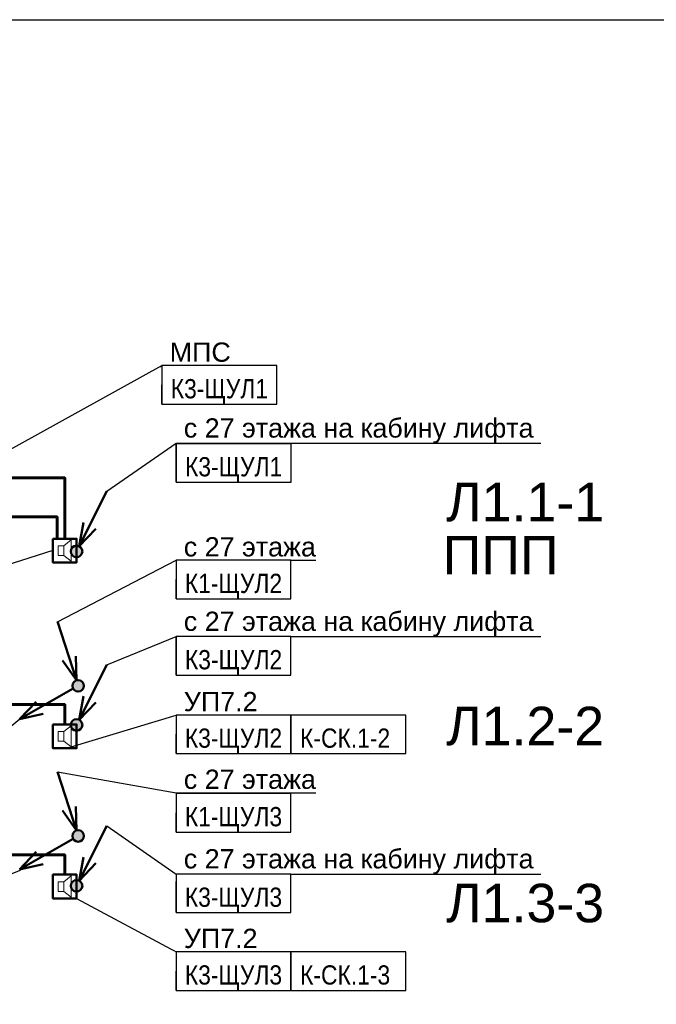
# Model space of a CAD drawing. Header units: millimetres. Extents: x -277772 to 277599, y -59564 to 282085.
# Tile 29 of 192: x -232405 to -224133, y 83679 to 96468. Entities that reach past the tile are written whole.
import ezdxf
from ezdxf import colors
from ezdxf.entities.mleader import LeaderData, LeaderLine
from ezdxf.enums import TextEntityAlignment as Align
from ezdxf.math import Vec2, Vec3

# ---------------------------------------------------------------- set-up
doc = ezdxf.new("R2018")
doc.units = ezdxf.units.MM
doc.set_wipeout_variables(frame=1)
doc.layers.add('UNPLOTTED', color=2, linetype='Continuous', plot=False)
for name, color, linetype, lineweight in [('КИП_выноска', 6, 'Continuous', 25), ('КИП_прибор', 140, 'Continuous', 50), ('КИП_трасса', 3, 'Continuous', 60)]:
    doc.layers.add(name, color=color, linetype=linetype, lineweight=lineweight)
doc.styles.add('CP.Text', font='arial.ttf')
doc.styles.add('GOST 2.304', font='arial.ttf', dxfattribs={"width": 0.85})
doc.linetypes.add('в трубе открыто', pattern='A,10,[133,ltypeshp.shx,S=0.75,R=0,X=-5,Y=2.5],-2.5,[130,ltypeshp.shx,S=2.5,R=-45,X=0,Y=0],-2.5', length=15)

# ---------------------------------------------------------------- blocks, each defined once
blk = doc.blocks.new('*U4')
at = {"color": 0}
blk.add_lwpolyline([(0, 410), (0, 0), (-569, 0), (-569, 410)], close=True, dxfattribs=at)
blk = doc.blocks.new('A$C449d8904')
blk.add_lwpolyline([(0, 309), (0, 0), (307, 0), (307, 309)], close=True)
at = {"lineweight": 18}
for points in [[(237, 17), (237, 292), (140, 216), (140, 91)], [(70, 216), (70, 91), (140, 91), (140, 216)]]:
    blk.add_lwpolyline(points, close=True, dxfattribs=at)
blk = doc.blocks.new('_None')
blk = doc.blocks.new('*U11')
at = {"color": 0, "linetype": 'Continuous', "lineweight": 30, "ltscale": 75, "width": 0.85, "flags": 104}
blk.add_attdef('ПРИМЕЧАНИЕ_1', text='', height=2.5, dxfattribs=at).set_placement((7.46, 3.61), align=Align.BOTTOM_CENTER)
at = {"color": 0, "lineweight": 30, "width": 0.85, "flags": 104}
blk.add_attdef('ПРИМЕЧАНИЕ_2', text='', height=2.5, dxfattribs=at).set_placement((7.46, -7.53), align=Align.BOTTOM_CENTER)
at = {"color": 0, "lineweight": 30, "style": 'GOST 2.304', "width": 0.85}
for tag, p in [('ИМЯ_КАБЕЛЯ_2', (7.46, -7.5)), ('ИМЯ_КАБЕЛЯ_3', (7.46, -12.5)), ('ИМЯ_КАБЕЛЯ_4', (7.46, -17.5)), ('ИМЯ_КАБЕЛЯ_5', (7.46, -22.5)), ('ИМЯ_КАБЕЛЯ_6', (7.46, -27.5)), ('ИМЯ_КАБЕЛЯ_7', (7.46, -32.5)), ('ИМЯ_КАБЕЛЯ_8', (7.46, -37.5)), ('ИМЯ_КАБЕЛЯ_9', (7.46, -42.5))]:
    blk.add_attdef(tag, text='', height=2.5, dxfattribs=at).set_placement(p, align=Align.BOTTOM_CENTER)
at = {"linetype": 'Continuous'}
blk.add_wipeout([(0, 2.5), (14.92, 2.5), (14.92, -2.5), (0, -2.5)], dxfattribs=at)
at = {"color": 0}
blk.add_line((0, -2.5), (0, 0), dxfattribs=at)
at = {"color": 0, "linetype": 'Continuous'}
blk.add_lwpolyline([(0, -2.5), (14.92, -2.5), (14.92, 2.5), (0, 2.5)], close=True, dxfattribs=at)
at = {"color": 0, "lineweight": 30, "style": 'GOST 2.304', "width": 0.85}
blk.add_attdef('ИМЯ_КАБЕЛЯ_1', text='', height=2.5, dxfattribs=at).set_placement((7.46, -2.5), align=Align.BOTTOM_CENTER)
blk = doc.blocks.new('*U17')
at = {"lineweight": 50}
h = blk.add_hatch(color=256, dxfattribs=at)
h.dxf.hatch_style = 1
edge = h.paths.add_edge_path()
edge.add_arc((0, 0), 0.75, 63.1673, 423.1673)
for q in [(3.95, 7.81), (0.89, 3.75), (2.5, 2.94)]:
    blk.add_line((0.34, 0.67), q, dxfattribs=at)
blk.add_circle((0, 0), 0.75, dxfattribs=at)
blk = doc.blocks.new('*U18')
at = {"color": 0, "linetype": 'Continuous', "lineweight": 30, "ltscale": 75, "width": 0.85, "flags": 104}
blk.add_attdef('ПРИМЕЧАНИЕ_1', text='', height=2.5, dxfattribs=at).set_placement((7.46, 1.11), align=Align.BOTTOM_CENTER)
at = {"color": 0, "lineweight": 30, "width": 0.85, "flags": 104}
blk.add_attdef('ПРИМЕЧАНИЕ_2', text='', height=2.5, dxfattribs=at).set_placement((7.46, -10.03), align=Align.BOTTOM_CENTER)
at = {"color": 0, "lineweight": 30, "style": 'GOST 2.304', "width": 0.85}
for tag, p in [('ИМЯ_КАБЕЛЯ_2', (7.46, -10)), ('ИМЯ_КАБЕЛЯ_3', (7.46, -15)), ('ИМЯ_КАБЕЛЯ_4', (7.46, -20)), ('ИМЯ_КАБЕЛЯ_5', (7.46, -25)), ('ИМЯ_КАБЕЛЯ_6', (7.46, -30)), ('ИМЯ_КАБЕЛЯ_7', (7.46, -35)), ('ИМЯ_КАБЕЛЯ_8', (7.46, -40)), ('ИМЯ_КАБЕЛЯ_9', (7.46, -45))]:
    blk.add_attdef(tag, text='', height=2.5, dxfattribs=at).set_placement(p, align=Align.BOTTOM_CENTER)
at = {"linetype": 'Continuous'}
blk.add_wipeout([(0, 0), (14.92, 0), (14.92, -5), (0, -5)], dxfattribs=at)
at = {"color": 0}
blk.add_line((0, -5), (0, 0), dxfattribs=at)
at = {"color": 0, "linetype": 'Continuous'}
blk.add_lwpolyline([(0, -5), (14.92, -5), (14.92, 0), (0, 0)], close=True, dxfattribs=at)
at = {"color": 0, "lineweight": 30, "style": 'GOST 2.304', "width": 0.85}
blk.add_attdef('ИМЯ_КАБЕЛЯ_1', text='', height=2.5, dxfattribs=at).set_placement((7.46, -5), align=Align.BOTTOM_CENTER)
blk = doc.blocks.new('*U22')
at = {"color": 0, "linetype": 'Continuous', "lineweight": 30, "ltscale": 75, "width": 0.85, "flags": 104}
blk.add_attdef('ПРИМЕЧАНИЕ_1', text='', height=2.5, dxfattribs=at).set_placement((7.47, 1.11), align=Align.BOTTOM_CENTER)
at = {"color": 0, "lineweight": 30, "width": 0.85, "flags": 104}
blk.add_attdef('ПРИМЕЧАНИЕ_2', text='', height=2.5, dxfattribs=at).set_placement((7.47, -10.03), align=Align.BOTTOM_CENTER)
at = {"color": 0, "lineweight": 30, "style": 'GOST 2.304', "width": 0.85}
for tag, p in [('ИМЯ_КАБЕЛЯ_2', (7.47, -10)), ('ИМЯ_КАБЕЛЯ_3', (7.47, -15)), ('ИМЯ_КАБЕЛЯ_4', (7.47, -20)), ('ИМЯ_КАБЕЛЯ_5', (7.47, -25)), ('ИМЯ_КАБЕЛЯ_6', (7.47, -30)), ('ИМЯ_КАБЕЛЯ_7', (7.47, -35)), ('ИМЯ_КАБЕЛЯ_8', (7.47, -40)), ('ИМЯ_КАБЕЛЯ_9', (7.47, -45))]:
    blk.add_attdef(tag, text='', height=2.5, dxfattribs=at).set_placement(p, align=Align.BOTTOM_CENTER)
at = {"linetype": 'Continuous'}
blk.add_wipeout([(0.01, 0), (14.93, 0), (14.93, -5), (0.01, -5)], dxfattribs=at)
at = {"color": 0}
blk.add_line((0.01, -5), (0, 0), dxfattribs=at)
at = {"color": 0, "linetype": 'Continuous'}
blk.add_lwpolyline([(0.01, -5), (14.93, -5), (14.93, 0), (0.01, 0)], close=True, dxfattribs=at)
at = {"color": 0, "lineweight": 30, "style": 'GOST 2.304', "width": 0.85}
blk.add_attdef('ИМЯ_КАБЕЛЯ_1', text='', height=2.5, dxfattribs=at).set_placement((7.47, -5), align=Align.BOTTOM_CENTER)
blk = doc.blocks.new('*U19')
at = {"lineweight": 50}
h = blk.add_hatch(color=256, dxfattribs=at)
h.dxf.hatch_style = 1
edge = h.paths.add_edge_path()
edge.add_arc((0, 0), 0.75, 107.8919, 467.8919)
for q in [(-2.69, 8.33), (-0.3, 3.85), (-2.01, 3.29)]:
    blk.add_line((-0.23, 0.71), q, dxfattribs=at)
blk.add_circle((0, 0), 0.75, dxfattribs=at)
blk = doc.blocks.new('*U20')
at = {"lineweight": 50}
h = blk.add_hatch(color=256, dxfattribs=at)
h.dxf.hatch_style = 1
edge = h.paths.add_edge_path()
edge.add_arc((0, 0), 0.75, 209.7588, 569.7588)
for p, q in [((-0.65, -0.37), (-7.6, -4.34)), ((-7.6, -4.34), (-5.44, -2.07)), ((-7.6, -4.34), (-4.54, -3.64))]:
    blk.add_line(p, q, dxfattribs=at)
blk.add_circle((0, 0), 0.75, dxfattribs=at)
blk = doc.blocks.new('*U21')
at = {"color": 0, "linetype": 'Continuous', "lineweight": 30, "ltscale": 75, "width": 0.85, "flags": 104}
blk.add_attdef('ПРИМЕЧАНИЕ_1', text='', height=2.5, dxfattribs=at).set_placement((7.46, 2.07), align=Align.BOTTOM_CENTER)
at = {"color": 0, "lineweight": 30, "width": 0.85, "flags": 104}
blk.add_attdef('ПРИМЕЧАНИЕ_2', text='', height=2.5, dxfattribs=at).set_placement((7.46, -9.07), align=Align.BOTTOM_CENTER)
at = {"color": 0, "lineweight": 30, "style": 'GOST 2.304', "width": 0.85}
for tag, p in [('ИМЯ_КАБЕЛЯ_2', (7.46, -9.04)), ('ИМЯ_КАБЕЛЯ_3', (7.46, -14.04)), ('ИМЯ_КАБЕЛЯ_4', (7.46, -19.04)), ('ИМЯ_КАБЕЛЯ_5', (7.46, -24.04)), ('ИМЯ_КАБЕЛЯ_6', (7.46, -29.04)), ('ИМЯ_КАБЕЛЯ_7', (7.46, -34.04)), ('ИМЯ_КАБЕЛЯ_8', (7.46, -39.04)), ('ИМЯ_КАБЕЛЯ_9', (7.46, -44.04))]:
    blk.add_attdef(tag, text='', height=2.5, dxfattribs=at).set_placement(p, align=Align.BOTTOM_CENTER)
at = {"linetype": 'Continuous'}
blk.add_wipeout([(0, 0.96), (14.92, 0.96), (14.92, -4.04), (0, -4.04)], dxfattribs=at)
at = {"color": 0}
blk.add_line((0, -4.04), (0, 0), dxfattribs=at)
at = {"color": 0, "linetype": 'Continuous'}
blk.add_lwpolyline([(0, -4.04), (14.92, -4.04), (14.92, 0.96), (0, 0.96)], close=True, dxfattribs=at)
at = {"color": 0, "lineweight": 30, "style": 'GOST 2.304', "width": 0.85}
blk.add_attdef('ИМЯ_КАБЕЛЯ_1', text='', height=2.5, dxfattribs=at).set_placement((7.46, -4.04), align=Align.BOTTOM_CENTER)

msp = doc.modelspace()

# ---------------------------------------------------------------- linework, layer by layer
at = {"layer": 'КИП_трасса', "linetype": 'в трубе открыто', "ltscale": 100}
for points in [[(-231820, 89727), (-231820, 90516), (-232927, 90516)], [(-232927, 90010), (-231919, 90010), (-231919, 89727)], [(-231820, 87314), (-231820, 87571), (-232927, 87571)], [(-231820, 85363), (-231820, 85620), (-232927, 85620)]]:
    msp.add_lwpolyline(points, dxfattribs=at)

# ---------------------------------------------------------------- block references
at = {"layer": 'UNPLOTTED', "xscale": 100, "yscale": 100, "zscale": 100}
msp.add_blockref('*U4', (-193078, 55468), dxfattribs=at)
at = {"layer": 'КИП_выноска', "xscale": 100, "yscale": 100, "zscale": 100}
for name, p in [('*U17', (-231666, 89562)), ('*U19', (-231646, 87816)), ('*U17', (-231666, 87307)), ('*U20', (-231646, 87816)), ('*U19', (-231646, 85865)), ('*U20', (-231646, 85865)), ('*U17', (-231666, 85217))]:
    msp.add_blockref(name, p, dxfattribs=at)
at = {"layer": 'КИП_прибор'}
for p in [(-231973, 89418), (-231973, 87005), (-231973, 85054)]:
    msp.add_blockref('A$C449d8904', p, dxfattribs=at)

# ---------------------------------------------------------------- texts
at = {"layer": 'UNPLOTTED', "style": 'CP.Text'}
for s, p in [('ППП', (-226910, 89263)), ('Л1.2-2', (-226861, 87044))]:
    msp.add_text(s, height=500, dxfattribs=at).set_placement(p)

# ---------------------------------------------------------------- next in the draw order: leaders
at = {"layer": 'КИП_выноска'}
ml = msp.add_multileader_mtext('Standard', dxfattribs=at)
ml.set_content('МПС', color=256, style='CP.Text')
ml.set_leader_properties(color=256, linetype='ByLayer', lineweight=-1)
ml.set_arrow_properties(name='NONE')
ml.build(insert=Vec2(0, 0))
ml.multileader.update_dxf_attribs({"has_dogleg": 0, "text_left_attachment_type": 6, "text_right_attachment_type": 6, "dogleg_length": 0.5, "arrow_head_size": 300})
ctx = ml.context
ctx.base_point, ctx.char_height, ctx.arrow_head_size, ctx.landing_gap_size, ctx.plane_origin = Vec3(-230556, 91975), 250, 300, 100, Vec3(-228032, 89315)
ctx.left_attachment, ctx.right_attachment = 6, 6
notes = []
notes.append((ctx, [(0, (1, 1, 0), (-230557, 91975), (1, 0), 0.5, [(0, [(-232920, 90671)], 0, [])])]))
ctx.mtext.insert, ctx.mtext.width, ctx.mtext.flow_direction = Vec3(-230456, 92275), 1055.69, 5
ctx.mtext.has_bg_fill, ctx.mtext.bg_color, ctx.mtext.bg_scale_factor, ctx.mtext.bg_transparency, ctx.mtext.use_window_bg_color = 1, -1027028792, 1.5, 0, 1
ml = msp.add_multileader_mtext('Standard', dxfattribs=at)
ml.set_content('УП7.2', color=256, style='CP.Text')
ml.set_leader_properties(color=256, linetype='ByLayer', lineweight=-1)
ml.set_arrow_properties(name='NONE')
ml.build(insert=Vec2(0, 0))
ml.multileader.update_dxf_attribs({"has_dogleg": 0, "text_left_attachment_type": 6, "text_right_attachment_type": 6, "dogleg_length": 0.5, "arrow_head_size": 300})
ctx = ml.context
ctx.base_point, ctx.char_height, ctx.arrow_head_size, ctx.landing_gap_size, ctx.plane_origin = Vec3(-234973, 88981), 250, 300, 100, Vec3(-232803, 86321)
ctx.left_attachment, ctx.right_attachment, ctx.text_align_type = 6, 6, 2
notes.append((ctx, [(1, (1, 1, 0), (-233834, 88981), (-1, 0), 0.5, [(0, [(-231973, 89572)], 0, [])])]))
ctx.mtext.insert, ctx.mtext.width, ctx.mtext.alignment, ctx.mtext.flow_direction = Vec3(-233935, 89281), 1055.69, 3, 5
ctx.mtext.has_bg_fill, ctx.mtext.bg_color, ctx.mtext.bg_scale_factor, ctx.mtext.bg_transparency, ctx.mtext.use_window_bg_color = 1, -1027028792, 1.5, 0, 1
ml = msp.add_multileader_mtext('Standard', dxfattribs=at)
ml.set_content('УП7.2', color=256, style='CP.Text')
ml.set_leader_properties(color=256, linetype='ByLayer', lineweight=-1)
ml.set_arrow_properties(name='NONE')
ml.build(insert=Vec2(0, 0))
ml.multileader.update_dxf_attribs({"has_dogleg": 0, "text_left_attachment_type": 6, "text_right_attachment_type": 6, "dogleg_length": 0.5, "arrow_head_size": 300})
ctx = ml.context
ctx.base_point, ctx.char_height, ctx.arrow_head_size, ctx.landing_gap_size, ctx.plane_origin = Vec3(-230373, 87436), 250, 300, 100, Vec3(-227849, 84776)
ctx.left_attachment, ctx.right_attachment = 6, 6
notes.append((ctx, [(0, (1, 1, 0), (-230373, 87436), (1, 0), 0.5, [(0, [(-231736, 87022)], 0, [])])]))
ctx.mtext.insert, ctx.mtext.width, ctx.mtext.flow_direction = Vec3(-230273, 87736), 1055.69, 5
ctx.mtext.has_bg_fill, ctx.mtext.bg_color, ctx.mtext.bg_scale_factor, ctx.mtext.bg_transparency, ctx.mtext.use_window_bg_color = 1, -1027028792, 1.5, 0, 1
ml = msp.add_multileader_mtext('Standard', dxfattribs=at)
ml.set_content('на -2 этаж', color=256, style='CP.Text')
ml.set_leader_properties(color=256, linetype='ByLayer', lineweight=-1)
ml.set_arrow_properties(name='NONE')
ml.build(insert=Vec2(0, 0))
ml.multileader.update_dxf_attribs({"has_dogleg": 0, "text_left_attachment_type": 6, "text_right_attachment_type": 6, "dogleg_length": 0.5, "arrow_head_size": 300})
ctx = ml.context
ctx.base_point, ctx.char_height, ctx.arrow_head_size, ctx.landing_gap_size, ctx.plane_origin = Vec3(-235819, 86082), 250, 300, 100, Vec3(-232952, 83422)
ctx.left_attachment, ctx.right_attachment, ctx.text_align_type = 6, 6, 2
notes.append((ctx, [(1, (1, 1, 0), (-233983, 86082), (-1, 0), 0.5, [(0, [(-232405, 87381)], 0, [])])]))
ctx.mtext.insert, ctx.mtext.width, ctx.mtext.alignment, ctx.mtext.flow_direction = Vec3(-234084, 86382), 1765.31, 3, 5
ctx.mtext.has_bg_fill, ctx.mtext.bg_color, ctx.mtext.bg_scale_factor, ctx.mtext.bg_transparency, ctx.mtext.use_window_bg_color = 1, -1027028792, 1.5, 0, 1
ml = msp.add_multileader_mtext('Standard', dxfattribs=at)
ml.set_content('с 27 этажа', color=256, style='CP.Text')
ml.set_leader_properties(color=256, linetype='ByLayer', lineweight=-1)
ml.set_arrow_properties(name='NONE')
ml.build(insert=Vec2(0, 0))
ml.multileader.update_dxf_attribs({"has_dogleg": 0, "text_left_attachment_type": 6, "text_right_attachment_type": 6, "dogleg_length": 0.5, "arrow_head_size": 300})
ctx = ml.context
ctx.base_point, ctx.char_height, ctx.arrow_head_size, ctx.landing_gap_size, ctx.plane_origin = Vec3(-230373, 86427), 250, 300, 100, Vec3(-227849, 83767)
ctx.left_attachment, ctx.right_attachment = 6, 6
notes.append((ctx, [(0, (1, 1, 0), (-230373, 86427), (1, 0), 0.5, [(0, [(-231914, 86697)], 0, [])])]))
ctx.mtext.insert, ctx.mtext.width, ctx.mtext.flow_direction = Vec3(-230273, 86727), 2299.33, 5
ctx.mtext.has_bg_fill, ctx.mtext.bg_color, ctx.mtext.bg_scale_factor, ctx.mtext.bg_transparency, ctx.mtext.use_window_bg_color = 1, -1027028792, 1.5, 0, 1
ml = msp.add_multileader_mtext('Standard', dxfattribs=at)
ml.set_content('на -2 этаж', color=256, style='CP.Text')
ml.set_leader_properties(color=256, linetype='ByLayer', lineweight=-1)
ml.set_arrow_properties(name='NONE')
ml.build(insert=Vec2(0, 0))
ml.multileader.update_dxf_attribs({"has_dogleg": 0, "text_left_attachment_type": 6, "text_right_attachment_type": 6, "dogleg_length": 0.5, "arrow_head_size": 300})
ctx = ml.context
ctx.base_point, ctx.char_height, ctx.arrow_head_size, ctx.landing_gap_size, ctx.plane_origin = Vec3(-237580, 84118), 250, 300, 100, Vec3(-234713, 81458)
ctx.left_attachment, ctx.right_attachment, ctx.text_align_type = 6, 6, 2
notes.append((ctx, [(1, (1, 1, 0), (-235744, 84118), (-1, 0), 0.5, [(0, [(-232397, 85417)], 0, [])])]))
ctx.mtext.insert, ctx.mtext.width, ctx.mtext.alignment, ctx.mtext.flow_direction = Vec3(-235845, 84418), 1765.31, 3, 5
ctx.mtext.has_bg_fill, ctx.mtext.bg_color, ctx.mtext.bg_scale_factor, ctx.mtext.bg_transparency, ctx.mtext.use_window_bg_color = 1, -1027028792, 1.5, 0, 1
ml = msp.add_multileader_mtext('Standard', dxfattribs=at)
ml.set_content('УП7.2', color=256, style='CP.Text')
ml.set_leader_properties(color=256, linetype='ByLayer', lineweight=-1)
ml.set_arrow_properties(name='NONE')
ml.build(insert=Vec2(0, 0))
ml.multileader.update_dxf_attribs({"has_dogleg": 0, "text_left_attachment_type": 6, "text_right_attachment_type": 6, "dogleg_length": 0.5, "arrow_head_size": 300})
ctx = ml.context
ctx.base_point, ctx.char_height, ctx.arrow_head_size, ctx.landing_gap_size, ctx.plane_origin = Vec3(-230373, 84360), 250, 300, 100, Vec3(-227849, 81700)
ctx.left_attachment, ctx.right_attachment = 6, 6
notes.append((ctx, [(0, (1, 1, 0), (-230373, 84360), (1, 0), 0.5, [(0, [(-231666, 85054)], 0, [])])]))
ctx.mtext.insert, ctx.mtext.width, ctx.mtext.flow_direction = Vec3(-230273, 84660), 1055.69, 5
ctx.mtext.has_bg_fill, ctx.mtext.bg_color, ctx.mtext.bg_scale_factor, ctx.mtext.bg_transparency, ctx.mtext.use_window_bg_color = 1, -1027028792, 1.5, 0, 1
for ctx, leaders in notes:
    for number, flags, end, landing, length, lines in leaders:
        leader = LeaderData()
        leader.index, (leader.has_last_leader_line, leader.has_dogleg_vector, leader.attachment_direction) = number, flags
        leader.last_leader_point, leader.dogleg_vector, leader.dogleg_length = Vec3(end), Vec3(landing), length
        for number, points, colour, breaks in lines:
            line = LeaderLine()
            line.index, line.vertices, line.color, line.breaks = number, Vec3.list(points), colors.encode_raw_color(colour), breaks
            leader.lines.append(line)
        ctx.leaders.append(leader)

# ---------------------------------------------------------------- next in the draw order: block references
ref = msp.add_blockref('*U11', (-230373, 87186), dxfattribs=dict(at, xscale=100, yscale=100, zscale=100))
lines = msp.add_mtext('\\W0.8500;', dxfattribs={"layer": '0', "color": 0, "linetype": 'Continuous', "lineweight": 30, "ltscale": 75, "insert": (-229627, 87547), "char_height": 2.5, "attachment_point": 1})
ref.add_attrib('ПРИМЕЧАНИЕ_1', '', (-229627, 87547), dxfattribs={"flags": 104}).embed_mtext(lines)
ref.add_attrib('ИМЯ_КАБЕЛЯ_1', 'К3-ЩУЛ2', dxfattribs={"layer": '0', "color": 0, "lineweight": 30, "height": 250, "style": 'GOST 2.304', "width": 0.85}).set_placement((-229627, 86936), align=Align.BOTTOM_CENTER)
lines = msp.add_mtext('\\W0.8500;', dxfattribs={"layer": '0', "color": 0, "lineweight": 30, "insert": (-229627, 86433), "char_height": 2.5, "attachment_point": 1})
ref.add_attrib('ПРИМЕЧАНИЕ_2', '', (-229627, 86433), dxfattribs={"flags": 104}).embed_mtext(lines)
ref = msp.add_blockref('*U11', (-230373, 84110), dxfattribs=dict(at, xscale=100, yscale=100, zscale=100))
lines = msp.add_mtext('\\W0.8500;', dxfattribs={"layer": '0', "color": 0, "linetype": 'Continuous', "lineweight": 30, "ltscale": 75, "insert": (-229627, 84471), "char_height": 2.5, "attachment_point": 1})
ref.add_attrib('ПРИМЕЧАНИЕ_1', '', (-229627, 84471), dxfattribs={"flags": 104}).embed_mtext(lines)
ref.add_attrib('ИМЯ_КАБЕЛЯ_1', 'К3-ЩУЛ3', dxfattribs={"layer": '0', "color": 0, "lineweight": 30, "height": 250, "style": 'GOST 2.304', "width": 0.85}).set_placement((-229627, 83860), align=Align.BOTTOM_CENTER)
lines = msp.add_mtext('\\W0.8500;', dxfattribs={"layer": '0', "color": 0, "lineweight": 30, "insert": (-229627, 83357), "char_height": 2.5, "attachment_point": 1})
ref.add_attrib('ПРИМЕЧАНИЕ_2', '', (-229627, 83357), dxfattribs={"flags": 104}).embed_mtext(lines)

# ---------------------------------------------------------------- next in the draw order: leaders
ml = msp.add_multileader_mtext('Standard', dxfattribs=at)
ml.set_content('с 27 этажа на кабину лифта', color=256, style='CP.Text')
ml.set_leader_properties(color=256, linetype='ByLayer', lineweight=-1)
ml.set_arrow_properties(name='NONE')
ml.build(insert=Vec2(0, 0))
ml.multileader.update_dxf_attribs({"has_dogleg": 0, "text_left_attachment_type": 6, "text_right_attachment_type": 6, "dogleg_length": 0.5, "arrow_head_size": 300})
ctx = ml.context
ctx.base_point, ctx.char_height, ctx.arrow_head_size, ctx.landing_gap_size, ctx.plane_origin = Vec3(-230373, 90967), 250, 300, 100, Vec3(-227847, 87858)
ctx.left_attachment, ctx.right_attachment = 6, 6
notes = []
notes.append((ctx, [(0, (1, 1, 0), (-230373, 90967), (1, 0), 0.5, [(0, [(-231271, 90343)], 0, [])])]))
ctx.mtext.insert, ctx.mtext.width, ctx.mtext.flow_direction = Vec3(-230273, 91290), 4659.57, 5
ctx.mtext.has_bg_fill, ctx.mtext.bg_color, ctx.mtext.bg_scale_factor, ctx.mtext.bg_transparency, ctx.mtext.use_window_bg_color = 1, -1027028792, 1.5, 0, 1
ml = msp.add_multileader_mtext('Standard', dxfattribs=at)
ml.set_content('с 27 этажа', color=256, style='CP.Text')
ml.set_leader_properties(color=256, linetype='ByLayer', lineweight=-1)
ml.set_arrow_properties(name='NONE')
ml.build(insert=Vec2(0, 0))
ml.multileader.update_dxf_attribs({"has_dogleg": 0, "text_left_attachment_type": 6, "text_right_attachment_type": 6, "dogleg_length": 0.5, "arrow_head_size": 300})
ctx = ml.context
ctx.base_point, ctx.char_height, ctx.arrow_head_size, ctx.landing_gap_size, ctx.plane_origin = Vec3(-230373, 89446), 250, 300, 100, Vec3(-227849, 86787)
ctx.left_attachment, ctx.right_attachment = 6, 6
notes.append((ctx, [(0, (1, 1, 0), (-230373, 89446), (1, 0), 0.5, [(0, [(-231914, 88648)], 0, [])])]))
ctx.mtext.insert, ctx.mtext.width, ctx.mtext.flow_direction = Vec3(-230273, 89746), 2299.33, 5
ctx.mtext.has_bg_fill, ctx.mtext.bg_color, ctx.mtext.bg_scale_factor, ctx.mtext.bg_transparency, ctx.mtext.use_window_bg_color = 1, -1027028792, 1.5, 0, 1
ml = msp.add_multileader_mtext('Standard', dxfattribs=at)
ml.set_content('с 27 этажа на кабину лифта', color=256, style='CP.Text')
ml.set_leader_properties(color=256, linetype='ByLayer', lineweight=-1)
ml.set_arrow_properties(name='NONE')
ml.build(insert=Vec2(0, 0))
ml.multileader.update_dxf_attribs({"has_dogleg": 0, "text_left_attachment_type": 6, "text_right_attachment_type": 6, "dogleg_length": 0.5, "arrow_head_size": 300})
ctx = ml.context
ctx.base_point, ctx.char_height, ctx.arrow_head_size, ctx.landing_gap_size, ctx.plane_origin = Vec3(-230373, 85370), 250, 300, 100, Vec3(-227847, 82261)
ctx.left_attachment, ctx.right_attachment = 6, 6
notes.append((ctx, [(0, (1, 1, 0), (-230373, 85370), (1, 0), 0.5, [(0, [(-231271, 85997)], 0, [])])]))
ctx.mtext.insert, ctx.mtext.width, ctx.mtext.flow_direction = Vec3(-230273, 85694), 4659.57, 5
ctx.mtext.has_bg_fill, ctx.mtext.bg_color, ctx.mtext.bg_scale_factor, ctx.mtext.bg_transparency, ctx.mtext.use_window_bg_color = 1, -1027028792, 1.5, 0, 1
for ctx, leaders in notes:
    for number, flags, end, landing, length, lines in leaders:
        leader = LeaderData()
        leader.index, (leader.has_last_leader_line, leader.has_dogleg_vector, leader.attachment_direction) = number, flags
        leader.last_leader_point, leader.dogleg_vector, leader.dogleg_length = Vec3(end), Vec3(landing), length
        for number, points, colour, breaks in lines:
            line = LeaderLine()
            line.index, line.vertices, line.color, line.breaks = number, Vec3.list(points), colors.encode_raw_color(colour), breaks
            leader.lines.append(line)
        ctx.leaders.append(leader)

# ---------------------------------------------------------------- next in the draw order: block references
ref = msp.add_blockref('*U11', (-230556, 91725), dxfattribs=dict(at, xscale=100, yscale=100, zscale=100))
lines = msp.add_mtext('\\W0.8500;', dxfattribs={"layer": '0', "color": 0, "linetype": 'Continuous', "lineweight": 30, "ltscale": 75, "insert": (-229810, 92086), "char_height": 2.5, "attachment_point": 1})
ref.add_attrib('ПРИМЕЧАНИЕ_1', '', (-229810, 92086), dxfattribs={"flags": 104}).embed_mtext(lines)
ref.add_attrib('ИМЯ_КАБЕЛЯ_1', 'К3-ЩУЛ1', dxfattribs={"layer": '0', "color": 0, "lineweight": 30, "height": 250, "style": 'GOST 2.304', "width": 0.85}).set_placement((-229810, 91475), align=Align.BOTTOM_CENTER)
lines = msp.add_mtext('\\W0.8500;', dxfattribs={"layer": '0', "color": 0, "lineweight": 30, "insert": (-229810, 90972), "char_height": 2.5, "attachment_point": 1})
ref.add_attrib('ПРИМЕЧАНИЕ_2', '', (-229810, 90972), dxfattribs={"flags": 104}).embed_mtext(lines)
ref = msp.add_blockref('*U11', (-228881, 87186), dxfattribs=dict(at, xscale=100, yscale=100, zscale=100))
lines = msp.add_mtext('\\W0.8500;', dxfattribs={"layer": '0', "color": 0, "linetype": 'Continuous', "lineweight": 30, "ltscale": 75, "insert": (-228135, 87547), "char_height": 2.5, "attachment_point": 1})
ref.add_attrib('ПРИМЕЧАНИЕ_1', '', (-228135, 87547), dxfattribs={"flags": 104}).embed_mtext(lines)
ref.add_attrib('ИМЯ_КАБЕЛЯ_1', 'К-СК.1-2 ', dxfattribs={"layer": '0', "color": 0, "lineweight": 30, "height": 250, "style": 'GOST 2.304', "width": 0.85}).set_placement((-228135, 86936), align=Align.BOTTOM_CENTER)
lines = msp.add_mtext('\\W0.8500;', dxfattribs={"layer": '0', "color": 0, "lineweight": 30, "insert": (-228135, 86433), "char_height": 2.5, "attachment_point": 1})
ref.add_attrib('ПРИМЕЧАНИЕ_2', '', (-228135, 86433), dxfattribs={"flags": 104}).embed_mtext(lines)
ref = msp.add_blockref('*U11', (-228881, 84110), dxfattribs=dict(at, xscale=100, yscale=100, zscale=100))
lines = msp.add_mtext('\\W0.8500;', dxfattribs={"layer": '0', "color": 0, "linetype": 'Continuous', "lineweight": 30, "ltscale": 75, "insert": (-228135, 84471), "char_height": 2.5, "attachment_point": 1})
ref.add_attrib('ПРИМЕЧАНИЕ_1', '', (-228135, 84471), dxfattribs={"flags": 104}).embed_mtext(lines)
ref.add_attrib('ИМЯ_КАБЕЛЯ_1', 'К-СК.1-3 ', dxfattribs={"layer": '0', "color": 0, "lineweight": 30, "height": 250, "style": 'GOST 2.304', "width": 0.85}).set_placement((-228135, 83860), align=Align.BOTTOM_CENTER)
lines = msp.add_mtext('\\W0.8500;', dxfattribs={"layer": '0', "color": 0, "lineweight": 30, "insert": (-228135, 83357), "char_height": 2.5, "attachment_point": 1})
ref.add_attrib('ПРИМЕЧАНИЕ_2', '', (-228135, 83357), dxfattribs={"flags": 104}).embed_mtext(lines)

# ---------------------------------------------------------------- next in the draw order: texts
at = {"layer": 'UNPLOTTED', "style": 'CP.Text'}
for s, p in [('Л1.1-1', (-226861, 89953)), ('Л1.3-3', (-226861, 84744))]:
    msp.add_text(s, height=500, dxfattribs=at).set_placement(p)

# ---------------------------------------------------------------- next in the draw order: leaders
at = {"layer": 'КИП_выноска'}
ml = msp.add_multileader_mtext('Standard', dxfattribs=at)
ml.set_content('с 27 этажа на кабину лифта', color=256, style='CP.Text')
ml.set_leader_properties(color=256, linetype='ByLayer', lineweight=-1)
ml.set_arrow_properties(name='NONE')
ml.build(insert=Vec2(0, 0))
ml.multileader.update_dxf_attribs({"has_dogleg": 0, "text_left_attachment_type": 6, "text_right_attachment_type": 6, "dogleg_length": 0.5, "arrow_head_size": 300})
ctx = ml.context
ctx.base_point, ctx.char_height, ctx.arrow_head_size, ctx.landing_gap_size, ctx.plane_origin = Vec3(-230373, 88455), 250, 300, 100, Vec3(-227847, 85346)
ctx.left_attachment, ctx.right_attachment = 6, 6
notes = []
notes.append((ctx, [(0, (1, 1, 0), (-230373, 88455), (1, 0), 0.5, [(0, [(-231271, 88088)], 0, [])])]))
ctx.mtext.insert, ctx.mtext.width, ctx.mtext.flow_direction = Vec3(-230273, 88779), 4659.57, 5
ctx.mtext.has_bg_fill, ctx.mtext.bg_color, ctx.mtext.bg_scale_factor, ctx.mtext.bg_transparency, ctx.mtext.use_window_bg_color = 1, -1027028792, 1.5, 0, 1
for ctx, leaders in notes:
    for number, flags, end, landing, length, lines in leaders:
        leader = LeaderData()
        leader.index, (leader.has_last_leader_line, leader.has_dogleg_vector, leader.attachment_direction) = number, flags
        leader.last_leader_point, leader.dogleg_vector, leader.dogleg_length = Vec3(end), Vec3(landing), length
        for number, points, colour, breaks in lines:
            line = LeaderLine()
            line.index, line.vertices, line.color, line.breaks = number, Vec3.list(points), colors.encode_raw_color(colour), breaks
            leader.lines.append(line)
        ctx.leaders.append(leader)

# ---------------------------------------------------------------- next in the draw order: block references
ref = msp.add_blockref('*U18', (-230371, 90961), dxfattribs=dict(at, xscale=100, yscale=100, zscale=100))
lines = msp.add_mtext('\\W0.8500;', dxfattribs={"layer": '0', "color": 0, "linetype": 'Continuous', "lineweight": 30, "ltscale": 75, "insert": (-229625, 91072), "char_height": 2.5, "attachment_point": 1})
ref.add_attrib('ПРИМЕЧАНИЕ_1', '', (-229625, 91072), dxfattribs={"flags": 104}).embed_mtext(lines)
ref.add_attrib('ИМЯ_КАБЕЛЯ_1', 'К3-ЩУЛ1', dxfattribs={"layer": '0', "color": 0, "lineweight": 30, "height": 250, "style": 'GOST 2.304', "width": 0.85}).set_placement((-229625, 90461), align=Align.BOTTOM_CENTER)
lines = msp.add_mtext('\\W0.8500;', dxfattribs={"layer": '0', "color": 0, "lineweight": 30, "insert": (-229625, 89958), "char_height": 2.5, "attachment_point": 1})
ref.add_attrib('ПРИМЕЧАНИЕ_2', '', (-229625, 89958), dxfattribs={"flags": 104}).embed_mtext(lines)
ref = msp.add_blockref('*U22', (-230373, 88455), dxfattribs=dict(at, xscale=100, yscale=100, zscale=100))
lines = msp.add_mtext('\\W0.8500;', dxfattribs={"layer": '0', "color": 0, "linetype": 'Continuous', "lineweight": 30, "ltscale": 75, "insert": (-229626, 88566), "char_height": 2.5, "attachment_point": 1})
ref.add_attrib('ПРИМЕЧАНИЕ_1', '', (-229626, 88566), dxfattribs={"flags": 104}).embed_mtext(lines)
ref.add_attrib('ИМЯ_КАБЕЛЯ_1', 'К3-ЩУЛ2', dxfattribs={"layer": '0', "color": 0, "lineweight": 30, "height": 250, "style": 'GOST 2.304', "width": 0.85}).set_placement((-229626, 87955), align=Align.BOTTOM_CENTER)
lines = msp.add_mtext('\\W0.8500;', dxfattribs={"layer": '0', "color": 0, "lineweight": 30, "insert": (-229626, 87452), "char_height": 2.5, "attachment_point": 1})
ref.add_attrib('ПРИМЕЧАНИЕ_2', '', (-229626, 87452), dxfattribs={"flags": 104}).embed_mtext(lines)
ref = msp.add_blockref('*U21', (-230373, 85274), dxfattribs=dict(at, xscale=100, yscale=100, zscale=100))
lines = msp.add_mtext('\\W0.8500;', dxfattribs={"layer": '0', "color": 0, "linetype": 'Continuous', "lineweight": 30, "ltscale": 75, "insert": (-229627, 85481), "char_height": 2.5, "attachment_point": 1})
ref.add_attrib('ПРИМЕЧАНИЕ_1', '', (-229627, 85481), dxfattribs={"flags": 104}).embed_mtext(lines)
ref.add_attrib('ИМЯ_КАБЕЛЯ_1', 'К3-ЩУЛ3', dxfattribs={"layer": '0', "color": 0, "lineweight": 30, "height": 250, "style": 'GOST 2.304', "width": 0.85}).set_placement((-229627, 84870), align=Align.BOTTOM_CENTER)
lines = msp.add_mtext('\\W0.8500;', dxfattribs={"layer": '0', "color": 0, "lineweight": 30, "insert": (-229627, 84367), "char_height": 2.5, "attachment_point": 1})
ref.add_attrib('ПРИМЕЧАНИЕ_2', '', (-229627, 84367), dxfattribs={"flags": 104}).embed_mtext(lines)

# ---------------------------------------------------------------- next in the draw order: block references
ref = msp.add_blockref('*U11', (-230373, 89196), dxfattribs=dict(at, xscale=100, yscale=100, zscale=100))
lines = msp.add_mtext('\\W0.8500;', dxfattribs={"layer": '0', "color": 0, "linetype": 'Continuous', "lineweight": 30, "ltscale": 75, "insert": (-229627, 89558), "char_height": 2.5, "attachment_point": 1})
ref.add_attrib('ПРИМЕЧАНИЕ_1', '', (-229627, 89558), dxfattribs={"flags": 104}).embed_mtext(lines)
ref.add_attrib('ИМЯ_КАБЕЛЯ_1', 'К1-ЩУЛ2', dxfattribs={"layer": '0', "color": 0, "lineweight": 30, "height": 250, "style": 'GOST 2.304', "width": 0.85}).set_placement((-229627, 88946), align=Align.BOTTOM_CENTER)
lines = msp.add_mtext('\\W0.8500;', dxfattribs={"layer": '0', "color": 0, "lineweight": 30, "insert": (-229627, 88443), "char_height": 2.5, "attachment_point": 1})
ref.add_attrib('ПРИМЕЧАНИЕ_2', '', (-229627, 88443), dxfattribs={"flags": 104}).embed_mtext(lines)
ref = msp.add_blockref('*U11', (-230373, 86166), dxfattribs=dict(at, xscale=100, yscale=100, zscale=100))
lines = msp.add_mtext('\\W0.8500;', dxfattribs={"layer": '0', "color": 0, "linetype": 'Continuous', "lineweight": 30, "ltscale": 75, "insert": (-229627, 86527), "char_height": 2.5, "attachment_point": 1})
ref.add_attrib('ПРИМЕЧАНИЕ_1', '', (-229627, 86527), dxfattribs={"flags": 104}).embed_mtext(lines)
ref.add_attrib('ИМЯ_КАБЕЛЯ_1', 'К1-ЩУЛ3', dxfattribs={"layer": '0', "color": 0, "lineweight": 30, "height": 250, "style": 'GOST 2.304', "width": 0.85}).set_placement((-229627, 85916), align=Align.BOTTOM_CENTER)
lines = msp.add_mtext('\\W0.8500;', dxfattribs={"layer": '0', "color": 0, "lineweight": 30, "insert": (-229627, 85413), "char_height": 2.5, "attachment_point": 1})
ref.add_attrib('ПРИМЕЧАНИЕ_2', '', (-229627, 85413), dxfattribs={"flags": 104}).embed_mtext(lines)

doc.saveas('drawing.dxf')
